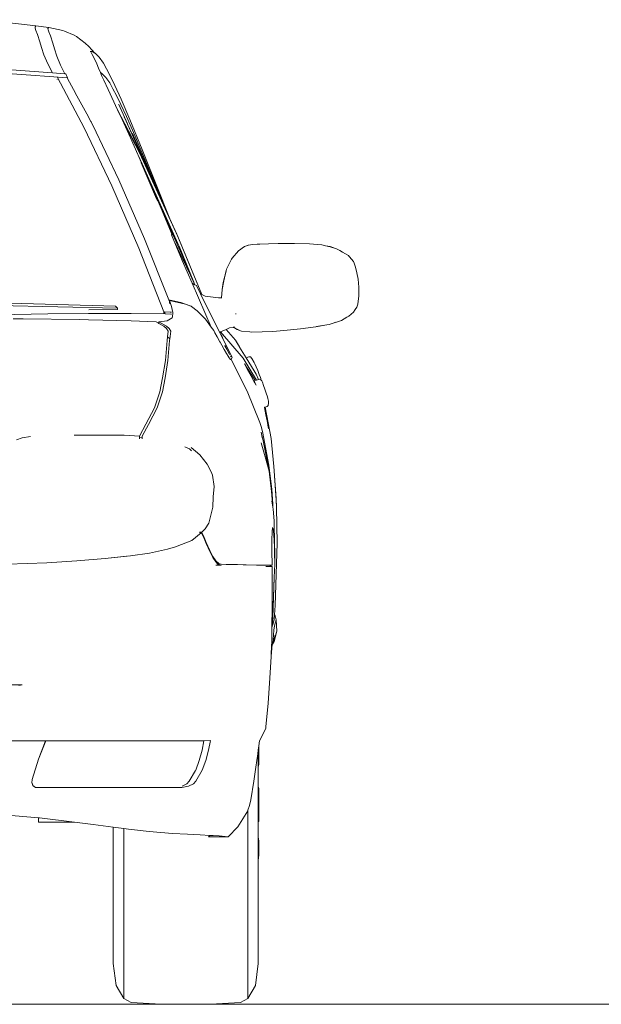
# Model space of a CAD drawing. Header units: inches. Extents: x 1987 to 3775, y 142 to 1299.
# Tile 15 of 50: x 2072 to 2107, y 1212 to 1272. Entities that reach past the tile are written whole.
import ezdxf

# ---------------------------------------------------------------- set-up
doc = ezdxf.new("R2010")
doc.units = ezdxf.units.IN
doc.header["$MEASUREMENT"] = 0
doc.layers.add('CAR', color=173, linetype='Continuous', lineweight=13)

# ---------------------------------------------------------------- blocks, each defined once
blk = doc.blocks.new('A$C12036F5F')
at = {"layer": 'CAR'}
for p, q in [((20.023, 59.118), (16.655, 59.483)), ((20.023, 59.118), (19.986, 59.046)), ((19.986, 59.046), (19.992, 58.962)), ((19.992, 58.962), (20.036, 58.84)), ((20.805, 59.018), (20.023, 59.118)), ((20.757, 58.949), (20.805, 59.018)), ((20.765, 58.867), (20.757, 58.949)), ((21.651, 58.829), (20.805, 59.018)), ((20.036, 58.84), (20.126, 58.597)), ((20.126, 58.597), (20.266, 58.149)), ((20.814, 58.751), (20.765, 58.867)), ((20.909, 58.514), (20.814, 58.751)), ((21.053, 58.068), (20.909, 58.514)), ((21.651, 58.829), (21.769, 58.78)), ((21.769, 58.78), (22.35, 58.54)), ((22.35, 58.54), (22.479, 58.476)), ((23.014, 58.063), (22.479, 58.476)), ((20.266, 58.149), (20.367, 57.81)), ((20.367, 57.81), (20.52, 57.36)), ((21.148, 57.731), (21.053, 58.068)), ((21.29, 57.283), (21.148, 57.731)), ((23.014, 58.063), (23.221, 57.862)), ((23.589, 57.469), (23.221, 57.862)), ((20.52, 57.36), (20.75, 56.816)), ((21.509, 56.742), (21.29, 57.283)), ((23.312, 57.568), (23.316, 57.568)), ((23.316, 57.568), (23.317, 57.568)), ((23.346, 57.568), (23.317, 57.568)), ((23.432, 57.566), (23.346, 57.568)), ((23.354, 57.543), (23.346, 57.568)), ((23.346, 57.568), (23.353, 57.543)), ((23.353, 57.543), (23.354, 57.543)), ((23.353, 57.543), (23.362, 57.508)), ((23.371, 57.493), (23.354, 57.543)), ((23.362, 57.508), (23.371, 57.493)), ((23.371, 57.493), (23.434, 57.385)), ((23.589, 57.469), (23.432, 57.566)), ((23.434, 57.385), (23.553, 57.164)), ((23.553, 57.164), (23.714, 56.807)), ((23.62, 57.451), (23.589, 57.469)), ((23.863, 57.213), (23.62, 57.451)), ((24.108, 56.853), (23.863, 57.213)), ((15.598, 56.657), (19.654, 56.373)), ((20.75, 56.816), (21.041, 56.266)), ((21.789, 56.208), (21.509, 56.742)), ((23.714, 56.807), (23.813, 56.561)), ((23.813, 56.561), (23.926, 56.291)), ((24.298, 56.506), (24.108, 56.853)), ((19.735, 56.135), (15.659, 56.421)), ((19.654, 56.373), (21.041, 56.266)), ((21.949, 55.964), (19.735, 56.135)), ((21.041, 56.266), (21.789, 56.208)), ((21.333, 55.988), (21.333, 55.99)), ((21.333, 55.988), (22.957, 52.955)), ((21.789, 56.208), (21.834, 56.204)), ((21.949, 55.964), (21.834, 56.204)), ((21.944, 55.935), (21.949, 55.964)), ((22.425, 55.045), (21.944, 55.935)), ((23.926, 56.291), (24.021, 56.232)), ((23.926, 56.291), (23.949, 56.236)), ((23.949, 56.236), (24.003, 56.113)), ((24.003, 56.113), (24.133, 55.821)), ((24.021, 56.232), (24.26, 56.001)), ((24.26, 56.001), (24.494, 55.659)), ((24.522, 56.084), (24.298, 56.506)), ((24.804, 55.512), (24.522, 56.084)), ((21.323, 55.879), (21.323, 55.887)), ((24.133, 55.821), (24.394, 55.268)), ((24.494, 55.659), (24.686, 55.309)), ((25.182, 54.691), (24.804, 55.512)), ((22.409, 55.067), (23.106, 53.788)), ((24.394, 55.268), (24.963, 54.044)), ((24.686, 55.309), (24.905, 54.895)), ((24.905, 54.895), (25.169, 54.362)), ((25.028, 54.359), (25.025, 54.365)), ((25.032, 54.351), (25.028, 54.359)), ((25.032, 54.351), (25.554, 53.193)), ((25.169, 54.362), (25.506, 53.63)), ((25.71, 53.455), (25.182, 54.691)), ((23.353, 53.33), (23.106, 53.788)), ((23.106, 53.788), (23.35, 53.339)), ((26.281, 51.499), (24.963, 54.044)), ((24.963, 54.044), (25.238, 53.452)), ((25.367, 53.623), (25.823, 52.608)), ((25.506, 53.63), (26.003, 52.485)), ((22.957, 52.955), (24.621, 49.453)), ((23.353, 53.33), (23.35, 53.339)), ((23.35, 53.339), (23.37, 53.303)), ((23.373, 53.293), (23.353, 53.33)), ((23.373, 53.293), (23.37, 53.303)), ((23.37, 53.303), (23.457, 53.143)), ((23.473, 53.108), (23.373, 53.293)), ((23.457, 53.143), (23.473, 53.108)), ((23.473, 53.108), (25.04, 49.806)), ((26.298, 51.408), (25.238, 53.452)), ((25.238, 53.452), (25.749, 52.35)), ((25.567, 53.163), (25.554, 53.193)), ((25.567, 53.163), (27.026, 49.927)), ((26.649, 50.761), (25.567, 53.163)), ((26.45, 51.643), (25.71, 53.455)), ((25.749, 52.35), (26.188, 51.331)), ((25.823, 52.608), (27.026, 49.927)), ((25.875, 52.61), (27.334, 49.246)), ((26.003, 52.485), (26.729, 50.759)), ((26.245, 51.219), (26.188, 51.331)), ((26.188, 51.331), (26.2, 51.302)), ((26.336, 51.037), (26.2, 51.302)), ((26.2, 51.302), (27.586, 48.083)), ((26.336, 51.037), (26.245, 51.219)), ((27.006, 49.91), (26.281, 51.499)), ((28.608, 46.377), (26.298, 51.408)), ((27.343, 49.418), (26.45, 51.643)), ((26.447, 50.783), (26.336, 51.037)), ((28.608, 45.962), (26.336, 51.037)), ((26.336, 51.037), (27.485, 48.468)), ((27.258, 48.811), (26.387, 50.826)), ((26.447, 50.783), (27.485, 48.468)), ((27.026, 49.927), (26.649, 50.761)), ((26.841, 50.303), (26.649, 50.761)), ((26.729, 50.759), (27.608, 48.625)), ((26.842, 50.3), (26.841, 50.303)), ((27.006, 49.91), (26.842, 50.3)), ((24.621, 49.453), (26.246, 45.684)), ((25.04, 49.806), (26.585, 46.239)), ((27.288, 49.291), (27.006, 49.91)), ((27.026, 49.927), (27.288, 49.291)), ((28.125, 47.458), (27.343, 49.418)), ((27.37, 48.541), (27.258, 48.811)), ((27.554, 48.708), (27.288, 49.291)), ((27.334, 49.246), (27.554, 48.708)), ((27.485, 48.468), (28.608, 45.962)), ((27.735, 48.311), (27.554, 48.708)), ((27.608, 48.625), (27.735, 48.311)), ((28.125, 47.458), (27.735, 48.311)), ((27.586, 48.083), (28.251, 46.484)), ((27.586, 48.083), (28.916, 45.118)), ((28.549, 46.528), (28.125, 47.458)), ((28.201, 46.481), (28.224, 46.483)), ((28.224, 46.483), (28.251, 46.484)), ((28.367, 46.14), (28.224, 46.483)), ((30.048, 42.879), (28.549, 46.528)), ((26.585, 46.239), (28.053, 42.553)), ((29.363, 44.043), (28.367, 46.14)), ((28.871, 44.926), (28.367, 46.14)), ((30.046, 42.88), (28.608, 46.377)), ((28.679, 45.794), (28.608, 45.962)), ((32.861, 45.864), (32.621, 45.777)), ((32.854, 45.864), (32.626, 45.78)), ((33.136, 45.905), (32.854, 45.864)), ((33.136, 45.905), (32.861, 45.864)), ((33.399, 45.918), (33.136, 45.905)), ((33.554, 45.928), (33.399, 45.918)), ((33.552, 45.925), (33.399, 45.918)), ((34.072, 45.944), (33.552, 45.925)), ((34.072, 45.944), (33.554, 45.928)), ((34.072, 45.944), (34.078, 45.944)), ((34.662, 45.972), (34.078, 45.944)), ((34.661, 45.957), (34.078, 45.944)), ((35.635, 45.962), (34.661, 45.957)), ((35.634, 45.964), (34.662, 45.972)), ((36.554, 45.94), (35.634, 45.964)), ((36.558, 45.938), (35.635, 45.962)), ((37.297, 45.875), (36.554, 45.94)), ((37.297, 45.875), (36.558, 45.938)), ((37.524, 45.826), (37.297, 45.875)), ((37.794, 45.776), (37.524, 45.826)), ((37.791, 45.769), (37.524, 45.826)), ((26.246, 45.684), (27.763, 41.831)), ((28.679, 45.794), (29.565, 43.62)), ((31.883, 45.074), (32.26, 45.52)), ((32.254, 45.52), (31.883, 45.074)), ((32.621, 45.777), (32.254, 45.52)), ((32.621, 45.777), (32.26, 45.52)), ((32.621, 45.777), (32.626, 45.78)), ((38.116, 45.66), (37.791, 45.769)), ((38.114, 45.664), (37.794, 45.776)), ((38.174, 45.633), (38.114, 45.664)), ((38.116, 45.66), (38.174, 45.633)), ((38.174, 45.633), (38.371, 45.54)), ((38.551, 45.435), (38.371, 45.54)), ((38.898, 45.23), (38.551, 45.435)), ((38.949, 45.172), (38.898, 45.23)), ((29.462, 43.567), (28.871, 44.926)), ((29.166, 44.523), (28.916, 45.118)), ((31.541, 44.406), (31.729, 44.782)), ((31.838, 45.02), (31.729, 44.782)), ((31.729, 44.782), (31.846, 45.016)), ((31.883, 45.074), (31.838, 45.02)), ((31.846, 45.016), (31.883, 45.074)), ((38.965, 45.153), (38.949, 45.172)), ((39.213, 44.867), (38.965, 45.153)), ((39.213, 44.867), (39.227, 44.835)), ((39.326, 44.541), (39.227, 44.835)), ((29.166, 44.523), (29.363, 44.043)), ((29.529, 43.694), (29.363, 44.043)), ((31.51, 44.283), (31.432, 43.991)), ((31.463, 44.074), (31.522, 44.327)), ((31.522, 44.332), (31.51, 44.283)), ((31.522, 44.327), (31.51, 44.283)), ((31.525, 44.338), (31.522, 44.332)), ((31.522, 44.327), (31.525, 44.338)), ((31.525, 44.338), (31.541, 44.406)), ((39.415, 44.192), (39.326, 44.541)), ((39.488, 43.801), (39.415, 44.192)), ((30.617, 40.914), (29.462, 43.567)), ((29.462, 43.567), (29.638, 43.469)), ((29.529, 43.694), (29.565, 43.62)), ((29.565, 43.62), (29.638, 43.469)), ((29.638, 43.469), (29.726, 43.42)), ((31.346, 43.604), (31.278, 43.176)), ((31.349, 43.599), (31.284, 43.176)), ((31.432, 43.991), (31.346, 43.604)), ((31.432, 43.991), (31.349, 43.599)), ((39.537, 43.316), (39.488, 43.801)), ((29.978, 42.914), (29.726, 43.42)), ((30.046, 42.88), (29.978, 42.914)), ((31.147, 40.565), (29.978, 42.914)), ((30.048, 42.879), (30.046, 42.88)), ((30.244, 42.781), (30.048, 42.879)), ((31.278, 43.176), (31.238, 42.684)), ((31.284, 43.176), (31.242, 42.682)), ((39.532, 42.806), (39.537, 43.316)), ((15.508, 42.267), (24.965, 42.059)), ((24.844, 42.177), (15.78, 42.425)), ((28.053, 42.553), (28.773, 42.405)), ((28.053, 42.553), (28.093, 42.458)), ((28.093, 42.458), (28.092, 42.335)), ((28.093, 42.525), (28.216, 42.164)), ((29.064, 42.299), (28.093, 42.525)), ((28.093, 42.525), (28.093, 42.458)), ((28.773, 42.405), (29.064, 42.299)), ((29.065, 42.299), (29.064, 42.299)), ((29.074, 42.295), (29.065, 42.299)), ((29.401, 42.171), (29.074, 42.295)), ((29.074, 42.295), (29.391, 42.18)), ((31.063, 42.675), (30.244, 42.781)), ((31.238, 42.673), (31.063, 42.675)), ((31.238, 42.684), (31.238, 42.673)), ((31.242, 42.673), (31.238, 42.673)), ((31.242, 42.682), (31.242, 42.673)), ((31.267, 42.673), (31.242, 42.673)), ((39.409, 42.125), (39.465, 42.292)), ((39.465, 42.292), (39.532, 42.806)), ((10.83, 41.538), (20.757, 41.705)), ((23.203, 41.728), (20.757, 41.705)), ((25.783, 41.732), (23.203, 41.728)), ((23.237, 41.959), (24.959, 41.976)), ((24.965, 42.059), (24.844, 42.177)), ((24.965, 42.059), (24.959, 41.976)), ((27.843, 41.711), (25.783, 41.732)), ((27.763, 41.734), (27.763, 41.831)), ((27.763, 41.831), (27.795, 41.83)), ((27.843, 41.711), (27.795, 41.83)), ((27.795, 41.83), (28.146, 41.819)), ((28.176, 41.699), (27.843, 41.711)), ((28.146, 41.819), (28.219, 41.817)), ((28.22, 41.697), (28.176, 41.699)), ((28.216, 42.164), (28.296, 41.803)), ((28.296, 41.803), (28.271, 41.509)), ((29.391, 42.18), (29.401, 42.171)), ((29.431, 42.16), (29.401, 42.171)), ((29.775, 41.9), (29.431, 42.16)), ((30.276, 41.399), (29.775, 41.9)), ((32.088, 41.712), (32.129, 41.716)), ((38.929, 41.581), (39.201, 41.823)), ((39.201, 41.823), (39.316, 41.968)), ((39.316, 41.968), (39.409, 42.125)), ((19.268, 41.406), (18.665, 41.408)), ((19.268, 41.406), (22.667, 41.368)), ((22.667, 41.368), (23.214, 41.358)), ((23.214, 41.358), (25.78, 41.296)), ((27.295, 41.225), (25.78, 41.296)), ((27.414, 41.16), (27.295, 41.225)), ((27.414, 41.16), (27.455, 41.158)), ((27.456, 41.137), (27.414, 41.16)), ((27.954, 41.285), (27.455, 41.225)), ((27.455, 41.225), (27.913, 40.974)), ((27.455, 41.225), (27.455, 41.158)), ((27.455, 41.158), (27.456, 41.137)), ((27.753, 40.974), (27.456, 41.137)), ((28.268, 41.472), (27.954, 41.285)), ((28.271, 41.509), (28.268, 41.472)), ((30.617, 40.914), (30.276, 41.399)), ((36.926, 40.927), (37.599, 41.055)), ((36.971, 40.95), (37.599, 41.055)), ((37.599, 41.055), (37.737, 41.078)), ((37.911, 41.138), (37.737, 41.078)), ((37.911, 41.138), (38.362, 41.269)), ((38.145, 41.22), (37.911, 41.138)), ((38.484, 41.32), (38.362, 41.269)), ((38.484, 41.32), (38.807, 41.507)), ((38.484, 41.32), (38.646, 41.41)), ((38.646, 41.41), (38.677, 41.427)), ((38.646, 41.41), (38.674, 41.424)), ((38.807, 41.507), (38.677, 41.427)), ((38.807, 41.507), (38.929, 41.581)), ((27.923, 40.83), (27.753, 40.974)), ((27.913, 40.974), (28.083, 40.83)), ((28.015, 40.675), (27.923, 40.83)), ((27.977, 40.315), (28.015, 40.675)), ((28.083, 40.83), (28.175, 40.675)), ((28.175, 40.675), (28.116, 40.183)), ((30.769, 40.697), (30.617, 40.914)), ((30.769, 40.697), (30.845, 40.571)), ((30.982, 40.318), (30.845, 40.571)), ((31.147, 40.565), (31.185, 40.63)), ((31.317, 40.222), (31.147, 40.565)), ((31.185, 40.63), (31.187, 40.632)), ((32.545, 39.032), (31.185, 40.63)), ((31.187, 40.632), (31.523, 40.776)), ((31.523, 40.776), (31.719, 40.86)), ((32.073, 40.12), (31.523, 40.776)), ((31.719, 40.86), (31.945, 40.911)), ((31.945, 40.911), (31.95, 40.912)), ((31.945, 40.911), (31.972, 40.892)), ((31.95, 40.912), (32.031, 40.93)), ((31.972, 40.892), (31.95, 40.912)), ((32.013, 40.872), (31.972, 40.892)), ((32.013, 40.872), (32.189, 40.761)), ((32.302, 40.725), (32.013, 40.872)), ((32.189, 40.761), (32.449, 40.667)), ((32.189, 40.761), (32.45, 40.66)), ((32.449, 40.667), (32.94, 40.625)), ((32.45, 40.66), (32.94, 40.625)), ((32.94, 40.625), (33.058, 40.615)), ((33.058, 40.615), (33.686, 40.625)), ((33.686, 40.625), (34.342, 40.655)), ((34.342, 40.655), (35.006, 40.701)), ((35.006, 40.701), (36.015, 40.801)), ((36.015, 40.801), (36.926, 40.927)), ((27.851, 38.897), (27.954, 40.1)), ((27.954, 40.1), (27.977, 40.315)), ((27.977, 40.315), (28.082, 40.24)), ((28.106, 40.1), (28.007, 38.897)), ((28.082, 40.24), (28.116, 40.183)), ((28.116, 40.183), (28.106, 40.1)), ((31.145, 40.022), (30.982, 40.318)), ((31.162, 39.992), (31.145, 40.022)), ((31.261, 39.812), (31.162, 39.992)), ((31.235, 40.438), (31.317, 40.222)), ((31.806, 39.24), (31.317, 40.222)), ((32.316, 39.72), (32.073, 40.12)), ((32.316, 39.72), (32.115, 40.045)), ((31.404, 39.561), (31.261, 39.812)), ((31.408, 39.554), (31.404, 39.561)), ((31.548, 39.31), (31.408, 39.554)), ((31.666, 39.388), (31.438, 39.814)), ((31.448, 39.784), (31.566, 39.572)), ((31.643, 39.156), (31.548, 39.31)), ((31.566, 39.572), (31.666, 39.388)), ((31.666, 39.388), (31.726, 39.256)), ((32.334, 39.692), (32.316, 39.72)), ((32.728, 39.054), (32.334, 39.692)), ((27.686, 37.84), (27.851, 38.897)), ((28.007, 38.897), (27.846, 37.84)), ((31.71, 39.05), (31.643, 39.156)), ((31.778, 38.959), (31.71, 39.05)), ((31.825, 38.947), (31.778, 38.959)), ((31.788, 39.164), (31.827, 39.112)), ((31.875, 39.096), (31.806, 39.24)), ((31.875, 39.096), (31.825, 38.947)), ((31.825, 38.947), (32.779, 37.044)), ((33.349, 37.712), (32.545, 39.032)), ((32.63, 38.691), (32.689, 38.613)), ((32.637, 38.66), (32.63, 38.691)), ((32.892, 39.121), (32.728, 39.054)), ((33.213, 38.27), (32.728, 39.054)), ((32.99, 39.106), (32.892, 39.121)), ((33.065, 39.017), (32.99, 39.106)), ((33.211, 38.78), (33.065, 39.017)), ((33.247, 38.702), (33.211, 38.78)), ((33.325, 38.517), (33.247, 38.702)), ((32.698, 38.538), (32.637, 38.66)), ((32.689, 38.613), (32.774, 38.481)), ((32.771, 38.403), (32.698, 38.538)), ((32.866, 38.233), (32.771, 38.403)), ((32.774, 38.481), (32.887, 38.299)), ((33.023, 37.946), (32.866, 38.233)), ((32.887, 38.299), (33.072, 38.002)), ((33.328, 38.064), (33.213, 38.27)), ((33.422, 38.284), (33.325, 38.517)), ((33.517, 38.051), (33.422, 38.284)), ((27.516, 37.009), (27.686, 37.84)), ((27.846, 37.84), (27.676, 37.009)), ((33.211, 37.611), (33.023, 37.946)), ((33.072, 38.002), (33.27, 37.679)), ((33.251, 37.539), (33.211, 37.611)), ((33.23, 37.665), (33.251, 37.539)), ((33.332, 37.398), (33.251, 37.539)), ((33.349, 37.712), (33.302, 37.696)), ((33.468, 37.753), (33.328, 38.064)), ((33.468, 37.753), (33.349, 37.712)), ((33.512, 37.768), (33.468, 37.753)), ((33.605, 37.749), (33.512, 37.768)), ((33.593, 37.863), (33.517, 38.051)), ((33.617, 37.797), (33.593, 37.863)), ((33.619, 37.733), (33.605, 37.749)), ((33.617, 37.797), (33.619, 37.733)), ((33.673, 37.666), (33.619, 37.733)), ((33.673, 37.666), (33.704, 37.587)), ((33.704, 37.587), (33.773, 37.39)), ((27.186, 36.042), (27.516, 37.009)), ((27.676, 37.009), (27.346, 36.042)), ((33.544, 35.144), (32.779, 37.044)), ((33.773, 37.39), (33.852, 37.161)), ((33.852, 37.161), (33.935, 36.916)), ((33.935, 36.916), (34.006, 36.704)), ((34.006, 36.704), (34.04, 36.593)), ((34.04, 36.593), (34.073, 36.433)), ((34.074, 36.315), (34.055, 36.184)), ((34.073, 36.433), (34.074, 36.315)), ((26.675, 35.049), (27.186, 36.042)), ((27.346, 36.042), (26.835, 35.029)), ((33.835, 36.064), (33.828, 36.062)), ((33.859, 36.073), (33.835, 36.064)), ((33.836, 36.058), (33.835, 36.064)), ((33.922, 35.603), (33.836, 36.058)), ((33.879, 36.079), (33.859, 36.073)), ((33.859, 36.073), (33.915, 35.766)), ((33.991, 36.118), (33.879, 36.079)), ((33.879, 36.079), (34.228, 34.192)), ((33.915, 35.766), (33.984, 35.387)), ((34.055, 36.184), (33.991, 36.118)), ((33.64, 34.899), (33.544, 35.144)), ((33.988, 35.259), (33.922, 35.603)), ((33.984, 35.387), (34.035, 35.102)), ((34.037, 35.012), (33.988, 35.259)), ((34.035, 35.102), (34.065, 34.928)), ((26.289, 34.318), (26.675, 35.049)), ((26.835, 35.029), (26.449, 34.318)), ((33.635, 34.559), (33.697, 34.275)), ((33.702, 34.243), (33.635, 34.559)), ((33.712, 34.596), (33.64, 34.899)), ((34.103, 32.577), (33.712, 34.596)), ((34.064, 34.876), (34.037, 35.012)), ((34.08, 34.804), (34.064, 34.876)), ((34.065, 34.928), (34.084, 34.812)), ((34.088, 34.78), (34.08, 34.804)), ((34.084, 34.812), (34.088, 34.78)), ((18.857, 34.106), (19.209, 34.229)), ((19.209, 34.229), (19.713, 34.303)), ((22.342, 34.383), (25.361, 34.382)), ((25.361, 34.382), (26.289, 34.318)), ((26.287, 34.172), (26.288, 34.243)), ((26.288, 34.243), (26.289, 34.318)), ((26.444, 34.232), (26.288, 34.243)), ((26.444, 34.232), (26.44, 34.157)), ((26.449, 34.318), (26.444, 34.232)), ((33.63, 33.913), (33.879, 33.07)), ((33.697, 34.275), (33.702, 34.243)), ((33.725, 34.135), (33.697, 34.275)), ((33.725, 34.135), (33.702, 34.243)), ((34.11, 32.21), (33.725, 34.135)), ((34.228, 34.188), (34.228, 34.192)), ((34.404, 32.497), (34.228, 34.188)), ((29.022, 33.687), (29.31, 33.556)), ((29.31, 33.556), (29.435, 33.444)), ((29.413, 33.644), (29.925, 33.189)), ((29.925, 33.189), (30.154, 32.914)), ((30.154, 32.914), (30.368, 32.631)), ((34.11, 32.21), (33.879, 33.07)), ((30.368, 32.631), (30.45, 32.491)), ((30.45, 32.491), (30.519, 32.348)), ((30.519, 32.348), (30.592, 32.206)), ((30.592, 32.206), (30.656, 32.063)), ((34.27, 31.13), (34.103, 32.577)), ((34.262, 30.983), (34.11, 32.21)), ((34.404, 32.493), (34.404, 32.497)), ((34.404, 32.493), (34.434, 31.93)), ((34.528, 30.555), (34.404, 32.493)), ((30.656, 32.063), (30.686, 31.965)), ((30.686, 31.965), (30.789, 31.277)), ((34.53, 30.452), (34.434, 31.93)), ((34.528, 30.555), (34.434, 31.93)), ((30.789, 31.277), (30.74, 30.658)), ((34.301, 30.515), (34.262, 30.983)), ((34.333, 30.217), (34.27, 31.13)), ((30.74, 30.658), (30.705, 30.034)), ((34.267, 30.872), (34.301, 30.515)), ((34.276, 30.389), (34.301, 30.283)), ((34.301, 30.515), (34.341, 30.088)), ((34.528, 30.551), (34.528, 30.555)), ((34.528, 30.549), (34.528, 30.551)), ((34.559, 30.014), (34.528, 30.549)), ((34.53, 30.452), (34.528, 30.549)), ((34.559, 30.014), (34.53, 30.452)), ((30.705, 30.034), (30.483, 29.076)), ((34.346, 30.039), (34.301, 30.283)), ((34.341, 30.088), (34.333, 30.217)), ((34.341, 30.088), (34.346, 30.039)), ((34.346, 30.039), (34.364, 29.916)), ((34.41, 29.209), (34.364, 29.916)), ((34.602, 27.851), (34.559, 30.014)), ((34.426, 28.559), (34.41, 29.209)), ((30.244, 28.731), (30.044, 28.514)), ((30.483, 29.076), (30.244, 28.731)), ((34.283, 28.05), (34.305, 28.558)), ((34.305, 28.558), (34.326, 28.804)), ((34.326, 28.804), (34.35, 28.733)), ((34.35, 28.733), (34.389, 28.381)), ((34.434, 28.376), (34.426, 28.559)), ((34.431, 28.388), (34.426, 28.559)), ((29.447, 28.018), (28.46, 27.637)), ((30.02, 28.482), (29.447, 28.018)), ((29.903, 28.503), (30.013, 28.483)), ((29.913, 28.515), (30.041, 28.514)), ((30.013, 28.483), (30.041, 28.514)), ((30.013, 28.483), (30.02, 28.482)), ((30.028, 28.466), (30.02, 28.482)), ((30.051, 28.499), (30.028, 28.466)), ((30.193, 28.133), (30.028, 28.466)), ((30.041, 28.514), (30.044, 28.514)), ((30.044, 28.514), (30.051, 28.499)), ((30.051, 28.499), (30.193, 28.197)), ((30.193, 28.197), (30.319, 27.899)), ((30.319, 27.835), (30.193, 28.133)), ((34.278, 27.386), (34.283, 28.05)), ((34.389, 28.381), (34.43, 27.638)), ((34.435, 28.285), (34.434, 28.376)), ((34.446, 27.061), (34.434, 28.243)), ((34.435, 28.285), (34.451, 26.88)), ((27.986, 27.499), (26.896, 27.256)), ((28.46, 27.637), (27.986, 27.499)), ((30.319, 27.899), (30.537, 27.42)), ((30.537, 27.356), (30.319, 27.835)), ((30.537, 27.42), (30.711, 27.063)), ((34.289, 26.52), (34.278, 27.386)), ((34.43, 27.638), (34.449, 26.717)), ((34.483, 24.087), (34.602, 27.851)), ((22.511, 26.794), (20.692, 26.68)), ((24.219, 26.934), (22.511, 26.794)), ((25.75, 27.095), (24.219, 26.934)), ((25.498, 27.075), (24.219, 26.934)), ((25.498, 27.075), (25.527, 27.078)), ((26.896, 27.256), (25.75, 27.095)), ((30.711, 26.999), (30.537, 27.356)), ((30.711, 27.063), (30.891, 26.788)), ((30.891, 26.724), (30.711, 26.999)), ((30.891, 26.788), (31.092, 26.601)), ((34.446, 27.061), (34.449, 26.832)), ((34.448, 26.817), (34.449, 26.832)), ((34.448, 26.817), (34.45, 26.737)), ((34.45, 26.737), (34.452, 26.78)), ((34.451, 26.88), (34.452, 26.78)), ((20.692, 26.68), (18.324, 26.599)), ((31.018, 26.596), (30.891, 26.724)), ((30.901, 26.526), (31.092, 26.521)), ((31.526, 26.58), (31.018, 26.596)), ((31.092, 26.521), (31.018, 26.596)), ((31.092, 26.601), (31.209, 26.597)), ((31.216, 26.517), (31.092, 26.521)), ((31.209, 26.597), (31.731, 26.58)), ((32.006, 26.564), (31.526, 26.58)), ((31.731, 26.58), (32.205, 26.564)), ((32.546, 26.552), (32.006, 26.564)), ((32.205, 26.564), (32.736, 26.55)), ((32.546, 26.552), (33.579, 26.531)), ((32.736, 26.55), (33.354, 26.539)), ((33.354, 26.539), (33.579, 26.535)), ((33.579, 26.535), (33.579, 26.531)), ((33.579, 26.535), (34.289, 26.52)), ((33.726, 26.528), (33.579, 26.531)), ((33.766, 26.528), (33.726, 26.528)), ((34.086, 26.52), (33.766, 26.528)), ((33.973, 26.447), (33.919, 26.448)), ((34.289, 26.44), (33.973, 26.447)), ((34.289, 26.44), (34.086, 26.52)), ((34.289, 26.52), (34.086, 26.52)), ((34.292, 25.09), (34.289, 26.44)), ((34.451, 26.6), (34.416, 25.78)), ((34.449, 26.717), (34.45, 26.735)), ((34.45, 26.713), (34.449, 26.717)), ((34.45, 26.735), (34.45, 26.737)), ((34.451, 26.71), (34.45, 26.735)), ((34.45, 26.713), (34.451, 26.71)), ((34.45, 26.713), (34.45, 26.69)), ((34.45, 26.69), (34.451, 26.71)), ((34.451, 26.6), (34.45, 26.69)), ((34.329, 23.357), (34.416, 25.78)), ((34.416, 25.78), (34.394, 25.264)), ((34.288, 23.694), (34.292, 25.09)), ((34.394, 25.264), (34.367, 24.586)), ((34.319, 23.36), (34.367, 24.586)), ((34.367, 24.586), (34.33, 23.673)), ((34.437, 23.522), (34.483, 24.087)), ((34.278, 22.76), (34.329, 23.357)), ((34.281, 23.065), (34.288, 23.694)), ((34.33, 23.673), (34.281, 23.065)), ((34.319, 23.36), (34.33, 23.673)), ((34.406, 23.157), (34.415, 23.26)), ((34.426, 23.224), (34.406, 23.157)), ((34.415, 23.26), (34.433, 23.48)), ((34.415, 23.26), (34.426, 23.224)), ((34.433, 23.48), (34.437, 23.522)), ((34.479, 23.479), (34.433, 23.48)), ((34.437, 23.522), (34.479, 23.479)), ((34.537, 23.224), (34.467, 22.952)), ((34.479, 23.479), (34.537, 23.224)), ((34.584, 22.549), (34.537, 23.224)), ((34.277, 22.598), (34.278, 22.76)), ((34.278, 22.76), (34.281, 23.065)), ((34.306, 22.816), (34.296, 22.795)), ((34.346, 22.952), (34.306, 22.84)), ((34.306, 22.84), (34.306, 22.816)), ((34.406, 23.157), (34.346, 22.952)), ((34.415, 22.77), (34.393, 22.588)), ((34.427, 22.818), (34.415, 22.77)), ((34.437, 22.843), (34.427, 22.818)), ((34.467, 22.952), (34.437, 22.843)), ((34.268, 21.789), (34.276, 22.591)), ((34.276, 22.591), (34.277, 22.598)), ((34.484, 22.311), (34.32, 21.762)), ((34.348, 22.029), (34.33, 21.85)), ((34.374, 22.341), (34.348, 22.029)), ((34.393, 22.588), (34.374, 22.341)), ((34.417, 21.92), (34.584, 22.549)), ((34.417, 21.92), (34.518, 22.362)), ((34.518, 22.362), (34.584, 22.549)), ((34.229, 21.019), (34.266, 21.749)), ((34.229, 21.019), (34.29, 21.748)), ((34.266, 21.749), (34.268, 21.789)), ((34.29, 21.748), (34.266, 21.749)), ((34.316, 21.747), (34.29, 21.748)), ((34.33, 21.85), (34.316, 21.747)), ((34.32, 21.762), (34.316, 21.747)), ((34.32, 21.762), (34.349, 21.808)), ((34.349, 21.808), (34.417, 21.92)), ((34.163, 19.707), (34.229, 21.019)), ((34.051, 18.186), (34.163, 19.707)), ((-18.834, 19.3), (19.206, 19.3)), ((19.206, 19.3), (19.01, 19.268)), ((33.923, 16.761), (34.051, 18.186)), ((33.725, 16.303), (33.914, 16.68)), ((33.914, 16.68), (33.923, 16.761)), ((33.534, 15.92), (33.725, 16.303)), ((20.52, 15.917), (14.803, 15.92)), ((20.196, 14.806), (20.622, 15.917)), ((20.198, 14.808), (20.63, 15.917)), ((20.52, 15.917), (20.622, 15.917)), ((20.622, 15.917), (20.63, 15.917)), ((20.63, 15.917), (24.119, 15.916)), ((24.119, 15.916), (26.484, 15.922)), ((28.807, 15.918), (26.484, 15.922)), ((28.807, 15.918), (28.842, 15.918)), ((28.842, 15.918), (29.041, 15.918)), ((29.041, 15.918), (29.776, 15.92)), ((29.858, 15.92), (29.776, 15.92)), ((29.858, 15.92), (30.165, 15.925)), ((30.165, 15.924), (29.858, 15.92)), ((30.066, 15.36), (30.166, 15.924)), ((30.165, 15.925), (30.565, 15.931)), ((30.165, 15.925), (30.165, 15.924)), ((30.166, 15.924), (30.165, 15.924)), ((30.565, 15.931), (30.461, 15.36)), ((33.459, 15.369), (33.494, 15.622)), ((33.534, 15.92), (33.494, 15.622)), ((33.494, 15.622), (33.497, 15.321)), ((30.066, 15.36), (29.886, 14.736)), ((30.461, 15.36), (30.296, 14.739)), ((33.31, 14.317), (33.427, 15.13)), ((33.427, 15.13), (33.459, 15.369)), ((33.459, 2.471), (33.459, 15.369)), ((33.489, 14.54), (33.497, 15.309)), ((33.497, 15.315), (33.497, 15.321)), ((33.497, 15.309), (33.497, 15.315)), ((19.81, 13.572), (20.198, 14.808)), ((19.81, 13.572), (20.196, 14.806)), ((29.682, 14.152), (29.886, 14.736)), ((30.296, 14.739), (30.074, 14.151)), ((33.185, 13.48), (33.31, 14.317)), ((33.489, 14.516), (33.459, 14.775)), ((33.459, 14.322), (33.489, 14.516)), ((33.489, 14.516), (33.489, 14.54)), ((29.286, 13.48), (29.667, 14.127)), ((30.074, 14.151), (29.696, 13.48)), ((19.809, 13.569), (19.794, 13.4)), ((19.794, 13.398), (19.794, 13.4)), ((19.859, 13.206), (19.794, 13.398)), ((19.858, 13.212), (19.794, 13.398)), ((19.809, 13.569), (19.81, 13.572)), ((20.018, 13.096), (19.858, 13.212)), ((20.018, 13.096), (19.859, 13.206)), ((20.546, 13.1), (20.018, 13.096)), ((23.79, 13.1), (20.546, 13.1)), ((23.79, 13.1), (23.99, 13.099)), ((24.04, 13.1), (23.99, 13.099)), ((24.04, 13.1), (28.847, 13.1)), ((28.51, 13.108), (28.015, 13.1)), ((28.51, 13.108), (28.534, 13.108)), ((28.534, 13.108), (28.551, 13.108)), ((29.255, 13.18), (28.847, 13.1)), ((28.87, 13.185), (29.146, 13.324)), ((29.286, 13.48), (29.146, 13.324)), ((29.546, 13.322), (29.255, 13.18)), ((29.696, 13.48), (29.546, 13.322)), ((33.009, 12.36), (33.185, 13.48)), ((33.459, 13.166), (33.489, 13.04)), ((33.489, 13.013), (33.459, 13.14)), ((33.459, 12.887), (33.489, 13.013)), ((33.489, 13.04), (33.489, 13.013)), ((33.497, 12.055), (33.489, 13.013)), ((32.833, 11.734), (32.931, 12.016)), ((32.931, 12.016), (33.009, 12.36)), ((33.489, 11.084), (33.497, 12.041)), ((33.497, 12.048), (33.497, 12.055)), ((33.497, 12.041), (33.497, 12.048)), ((18.071, 11.45), (20.186, 11.262)), ((32.23, 10.715), (32.819, 11.694)), ((32.819, 11.694), (32.833, 11.734)), ((32.833, 11.734), (32.833, 0.353)), ((20.186, 11.262), (20.186, 11.007)), ((20.186, 11.262), (20.257, 11.256)), ((20.186, 11.007), (22.361, 11.007)), ((20.257, 11.256), (22.361, 11.007)), ((22.361, 11.007), (23.498, 10.872)), ((23.498, 10.872), (24.705, 10.704)), ((31.65, 10.12), (32.23, 10.715)), ((33.489, 11.06), (33.459, 11.022)), ((33.489, 11.06), (33.489, 11.084)), ((24.705, 10.704), (25.332, 10.617)), ((24.705, 10.704), (24.705, 2.471)), ((25.332, 10.617), (25.625, 10.576)), ((25.332, 0.353), (25.332, 10.617)), ((25.625, 10.576), (26.876, 10.447)), ((26.876, 10.447), (28.276, 10.324)), ((28.276, 10.324), (29.186, 10.271)), ((29.186, 10.271), (29.949, 10.241)), ((29.949, 10.241), (30.529, 10.208)), ((30.446, 10.124), (30.529, 10.208)), ((31.65, 10.12), (30.446, 10.124)), ((30.529, 10.208), (30.731, 10.197)), ((30.731, 10.197), (31.088, 10.17)), ((31.088, 10.17), (31.65, 10.12)), ((33.459, 10.102), (33.489, 9.879)), ((33.489, 9.862), (33.459, 10.085)), ((33.459, 9.517), (33.489, 9.862)), ((33.489, 9.879), (33.489, 9.862)), ((33.497, 9.437), (33.489, 9.862)), ((33.489, 9.005), (33.459, 8.698)), ((33.489, 9.01), (33.497, 9.431)), ((33.489, 9.005), (33.489, 9.01)), ((33.497, 9.434), (33.497, 9.437)), ((33.497, 9.431), (33.497, 9.434)), ((24.705, 2.471), (24.878, 1.144)), ((33.287, 1.144), (33.459, 2.471)), ((25.332, 0.353), (24.878, 1.144)), ((33.287, 1.144), (32.833, 0.353)), ((25.788, 0.113), (25.332, 0.353)), ((27.586, 0), (25.788, 0.113)), ((30.579, 0), (27.586, 0)), ((32.377, 0.113), (30.579, 0)), ((32.833, 0.353), (32.377, 0.113))]:
    blk.add_line(p, q, dxfattribs=at)

msp = doc.modelspace()

# ---------------------------------------------------------------- linework, layer by layer
at = {"layer": 'CAR'}
msp.add_line((2001.69, 1212.071), (3554.696, 1212.071), dxfattribs=at)

# ---------------------------------------------------------------- block references
msp.add_blockref('A$C12036F5F', (2052.725, 1212.071), dxfattribs=at)

doc.saveas('drawing.dxf')
